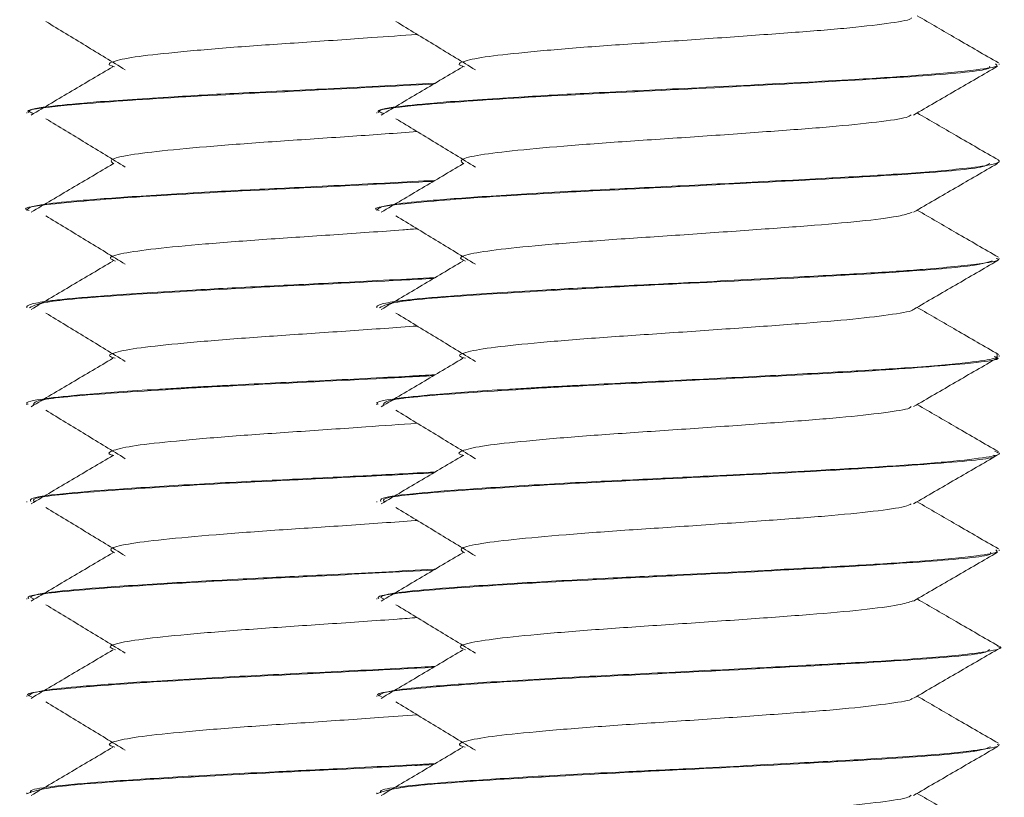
# Model space of a CAD drawing. Header units: millimetres. Extents: x -319 to 825, y -1612 to -168.
# Tile 26 of 41: x 100 to 113, y -229 to -219. Entities that reach past the tile are written whole.
import ezdxf

# ---------------------------------------------------------------- set-up
doc = ezdxf.new("R2010")
doc.units = ezdxf.units.MM

msp = doc.modelspace()

# ---------------------------------------------------------------- linework, layer by layer
at = {"color": 7, "linetype": 'Continuous', "lineweight": 15}
for p, q in [((112.902, -219.992), (112.902, -219.983)), ((100.402, -220.608), (100.402, -220.617)), ((104.902, -220.608), (104.902, -220.617)), ((112.902, -221.242), (112.902, -221.233)), ((100.402, -221.858), (100.402, -221.868)), ((104.902, -221.858), (104.902, -221.868)), ((112.902, -222.493), (112.902, -222.483)), ((100.402, -223.108), (100.402, -223.118)), ((104.902, -223.108), (104.902, -223.118)), ((112.902, -223.743), (112.902, -223.733)), ((100.402, -224.358), (100.402, -224.368)), ((104.902, -224.358), (104.902, -224.368)), ((112.902, -224.993), (112.902, -224.983)), ((100.402, -225.608), (100.402, -225.617)), ((104.902, -225.608), (104.902, -225.617)), ((112.902, -226.242), (112.902, -226.233)), ((100.402, -226.858), (100.402, -226.867)), ((104.902, -226.858), (104.902, -226.867)), ((112.902, -227.492), (112.902, -227.482)), ((100.402, -228.108), (100.402, -228.117)), ((104.902, -228.108), (104.902, -228.117)), ((112.902, -228.743), (112.902, -228.733)), ((100.402, -229.358), (100.402, -229.368)), ((104.902, -229.358), (104.902, -229.368))]:
    msp.add_line(p, q, dxfattribs=at)
for points, knots in [([(100.648, -219.437), (100.818, -219.54), (101.16, -219.748), (101.5, -219.955), (101.669, -220.059)], [0, 0, 0, 0, 0.500045, 1, 1, 1, 1]), ([(105.148, -219.437), (105.318, -219.54), (105.66, -219.748), (106, -219.955), (106.169, -220.059)], [0, 0, 0, 0, 0.500045, 1, 1, 1, 1]), ([(106.029, -220.018), (106.015, -220.015), (105.922, -219.992), (106.007, -219.946), (106.302, -219.886), (106.856, -219.828), (107.589, -219.764), (108.447, -219.707), (109.344, -219.645), (110.199, -219.583), (110.943, -219.526), (111.478, -219.463), (111.763, -219.419), (111.775, -219.394), (111.777, -219.389)], [0, 0, 0, 0, 0.016525, 0.113179, 0.209142, 0.304227, 0.401142, 0.495962, 0.592261, 0.688681, 0.783422, 0.880315, 0.97555, 1, 1, 1, 1]), ([(112.892, -219.968), (112.712, -219.864), (112.364, -219.662), (112.016, -219.46), (111.848, -219.363)], [0, 0, 0, 0, 0.517427, 1, 1, 1, 1]), ([(101.529, -220.018), (101.515, -220.015), (101.422, -219.992), (101.507, -219.946), (101.802, -219.886), (102.356, -219.828), (103.09, -219.764), (103.945, -219.707), (104.757, -219.651), (105.229, -219.617), (105.421, -219.603)], [0, 0, 0, 0, 0.025088, 0.17183, 0.317518, 0.461881, 0.609016, 0.752975, 0.899174, 1, 1, 1, 1]), ([(101.51, -220.018), (101.335, -220.122), (100.983, -220.33), (100.633, -220.537), (100.458, -220.641)], [0, 0, 0, 0, 0.49995, 1, 1, 1, 1]), ([(112.854, -219.983), (112.867, -219.991), (112.905, -220.017), (112.604, -220.063), (111.989, -220.124), (111.148, -220.178), (110.14, -220.232), (108.966, -220.293), (107.736, -220.352), (106.671, -220.41), (105.801, -220.469), (105.167, -220.527), (104.891, -220.574), (104.922, -220.602), (104.929, -220.608)], [0, 0, 0, 0, 0.0398734, 0.123027, 0.2341526, 0.3198559, 0.3820069, 0.5039369, 0.5979634, 0.6764322, 0.7826022, 0.868556, 0.9716312, 1, 1, 1, 1]), ([(104.982, -220.617), (104.958, -220.609), (104.847, -220.571), (105.471, -220.503), (106.765, -220.411), (108.554, -220.324), (110.406, -220.229), (111.913, -220.142), (112.774, -220.067), (112.78, -220.025), (112.782, -220.013)], [0, 0, 0, 0, 0.03983, 0.18951, 0.339799, 0.488541, 0.639539, 0.788181, 0.938741, 1, 1, 1, 1]), ([(106.01, -220.018), (105.835, -220.122), (105.483, -220.33), (105.133, -220.537), (104.958, -220.641)], [0, 0, 0, 0, 0.499963, 1, 1, 1, 1]), ([(111.802, -220.64), (111.982, -220.535), (112.341, -220.326), (112.701, -220.118), (112.881, -220.013)], [0, 0, 0, 0, 0.4997008, 1, 1, 1, 1]), ([(105.65, -220.231), (105.22, -220.254), (104.405, -220.296), (103.234, -220.352), (102.171, -220.41), (101.301, -220.469), (100.667, -220.527), (100.391, -220.574), (100.422, -220.602), (100.429, -220.608)], [0, 0, 0, 0, 0.1753836, 0.3316851, 0.4621268, 0.6386124, 0.7814982, 0.9528401, 1, 1, 1, 1]), ([(100.482, -220.617), (100.458, -220.609), (100.347, -220.571), (100.972, -220.503), (102.26, -220.411), (103.994, -220.327), (105.108, -220.269), (105.633, -220.241)], [0, 0, 0, 0, 0.064153, 0.30526, 0.547343, 0.786938, 1, 1, 1, 1]), ([(112.892, -221.218), (112.712, -221.114), (112.364, -220.912), (112.016, -220.71), (111.848, -220.613)], [0, 0, 0, 0, 0.5174388, 1, 1, 1, 1]), ([(100.648, -220.687), (100.818, -220.79), (101.16, -220.998), (101.5, -221.205), (101.669, -221.309)], [0, 0, 0, 0, 0.500057, 1, 1, 1, 1]), ([(105.148, -220.687), (105.318, -220.79), (105.66, -220.998), (106, -221.205), (106.169, -221.309)], [0, 0, 0, 0, 0.500057, 1, 1, 1, 1]), ([(106.022, -221.269), (105.997, -221.251), (105.945, -221.212), (106.199, -221.151), (106.684, -221.094), (107.376, -221.031), (108.207, -220.972), (109.102, -220.913), (109.975, -220.849), (110.757, -220.792), (111.356, -220.73), (111.713, -220.679), (111.756, -220.649), (111.771, -220.638)], [0, 0, 0, 0, 0.088462, 0.184816, 0.279239, 0.375824, 0.47111, 0.566373, 0.662965, 0.757393, 0.853734, 0.949583, 1, 1, 1, 1]), ([(101.522, -221.269), (101.497, -221.251), (101.445, -221.212), (101.699, -221.151), (102.184, -221.094), (102.876, -221.031), (103.705, -220.972), (104.591, -220.913), (105.148, -220.873), (105.421, -220.853)], [0, 0, 0, 0, 0.134425, 0.28084, 0.424324, 0.571096, 0.715889, 0.860648, 1, 1, 1, 1]), ([(112.891, -221.218), (112.895, -221.222), (112.921, -221.243), (112.834, -221.279), (112.425, -221.335), (111.714, -221.394), (110.711, -221.452), (109.61, -221.51), (108.445, -221.569), (107.31, -221.623), (106.301, -221.684), (105.525, -221.742), (105.175, -221.78), (105.024, -221.807), (104.929, -221.828), (104.917, -221.846), (104.908, -221.858)], [0, 0, 0, 0, 0.0143629, 0.0969205, 0.1752135, 0.2818399, 0.3614478, 0.4586104, 0.5493899, 0.630363, 0.730221, 0.8205087, 0.9022642, 0.9181403, 0.9457373, 1, 1, 1, 1]), ([(101.51, -221.268), (101.335, -221.372), (100.983, -221.58), (100.633, -221.787), (100.458, -221.891)], [0, 0, 0, 0, 0.499926, 1, 1, 1, 1]), ([(104.933, -221.868), (104.923, -221.865), (104.791, -221.833), (105.311, -221.768), (106.478, -221.678), (108.216, -221.589), (110.08, -221.496), (111.68, -221.409), (112.684, -221.328), (112.756, -221.28), (112.783, -221.263)], [0, 0, 0, 0, 0.0125, 0.163087, 0.312505, 0.46181, 0.612493, 0.761139, 0.912147, 1, 1, 1, 1]), ([(106.01, -221.268), (105.835, -221.372), (105.483, -221.58), (105.133, -221.787), (104.958, -221.891)], [0, 0, 0, 0, 0.499938, 1, 1, 1, 1]), ([(111.802, -221.89), (111.982, -221.785), (112.341, -221.576), (112.701, -221.368), (112.881, -221.263)], [0, 0, 0, 0, 0.4997008, 1, 1, 1, 1]), ([(100.433, -221.868), (100.423, -221.865), (100.291, -221.833), (100.809, -221.768), (101.984, -221.678), (103.694, -221.589), (105.049, -221.525), (105.603, -221.493), (105.633, -221.492)], [0, 0, 0, 0, 0.020129, 0.262604, 0.503199, 0.743609, 0.986241, 1, 1, 1, 1]), ([(105.651, -221.48), (105.461, -221.491), (104.907, -221.52), (103.942, -221.569), (102.811, -221.623), (101.801, -221.684), (101.025, -221.742), (100.675, -221.78), (100.524, -221.807), (100.429, -221.828), (100.417, -221.846), (100.408, -221.858)], [0, 0, 0, 0, 0.080884, 0.235001, 0.372469, 0.541995, 0.695276, 0.834075, 0.861024, 0.907875, 1, 1, 1, 1]), ([(112.892, -222.468), (112.712, -222.364), (112.364, -222.162), (112.016, -221.96), (111.848, -221.863)], [0, 0, 0, 0, 0.517427, 1, 1, 1, 1]), ([(100.648, -221.937), (100.818, -222.04), (101.16, -222.248), (101.5, -222.455), (101.669, -222.559)], [0, 0, 0, 0, 0.500069, 1, 1, 1, 1]), ([(105.148, -221.937), (105.318, -222.04), (105.66, -222.248), (106, -222.455), (106.169, -222.559)], [0, 0, 0, 0, 0.500069, 1, 1, 1, 1]), ([(106.042, -222.518), (106.011, -222.506), (105.932, -222.473), (106.11, -222.417), (106.528, -222.36), (107.172, -222.298), (107.971, -222.237), (108.858, -222.18), (109.744, -222.116), (110.558, -222.058), (111.214, -221.998), (111.657, -221.939), (111.746, -221.904), (111.785, -221.888)], [0, 0, 0, 0, 0.061456, 0.158111, 0.252626, 0.348793, 0.444867, 0.539442, 0.636113, 0.730981, 0.826685, 0.923111, 1, 1, 1, 1]), ([(101.542, -222.518), (101.511, -222.506), (101.432, -222.473), (101.61, -222.417), (102.028, -222.36), (102.672, -222.298), (103.473, -222.237), (104.352, -222.18), (105.032, -222.132), (105.36, -222.107), (105.421, -222.103)], [0, 0, 0, 0, 0.093376, 0.240231, 0.383834, 0.529946, 0.675919, 0.819613, 0.966492, 1, 1, 1, 1]), ([(112.866, -222.483), (112.877, -222.488), (112.932, -222.51), (112.673, -222.553), (112.115, -222.614), (111.257, -222.672), (110.251, -222.726), (109.098, -222.786), (107.957, -222.842), (106.89, -222.897), (105.959, -222.958), (105.398, -223.004), (105.081, -223.044), (104.949, -223.072), (104.906, -223.096), (104.903, -223.105), (104.902, -223.108)], [0, 0, 0, 0, 0.022148, 0.106756, 0.222369, 0.30016, 0.382692, 0.494183, 0.575421, 0.654736, 0.764924, 0.8519, 0.889518, 0.957421, 0.984795, 1, 1, 1, 1]), ([(101.51, -222.518), (101.335, -222.622), (100.983, -222.83), (100.633, -223.037), (100.458, -223.141)], [0, 0, 0, 0, 0.49995, 1, 1, 1, 1]), ([(104.938, -223.118), (104.99, -223.09), (105.099, -223.031), (106.237, -222.946), (107.876, -222.854), (109.751, -222.763), (111.425, -222.675), (112.585, -222.588), (112.742, -222.536), (112.811, -222.513)], [0, 0, 0, 0, 0.136533, 0.285301, 0.435421, 0.58521, 0.734138, 0.884994, 1, 1, 1, 1]), ([(106.01, -222.518), (105.835, -222.622), (105.483, -222.83), (105.133, -223.037), (104.958, -223.141)], [0, 0, 0, 0, 0.499963, 1, 1, 1, 1]), ([(111.802, -223.14), (111.982, -223.035), (112.341, -222.826), (112.701, -222.618), (112.881, -222.513)], [0, 0, 0, 0, 0.4997008, 1, 1, 1, 1]), ([(105.651, -222.731), (105.26, -222.751), (104.539, -222.789), (103.456, -222.842), (102.391, -222.896), (101.459, -222.958), (100.898, -223.004), (100.581, -223.044), (100.449, -223.072), (100.406, -223.096), (100.403, -223.105), (100.402, -223.108)], [0, 0, 0, 0, 0.15955, 0.294533, 0.42632, 0.609404, 0.753921, 0.816426, 0.92925, 0.974736, 1, 1, 1, 1]), ([(100.438, -223.118), (100.49, -223.09), (100.598, -223.031), (101.741, -222.946), (103.362, -222.854), (104.823, -222.786), (105.498, -222.748), (105.634, -222.741)], [0, 0, 0, 0, 0.219168, 0.457975, 0.698953, 0.939401, 1, 1, 1, 1]), ([(106.041, -223.768), (106.016, -223.761), (105.924, -223.735), (106.041, -223.684), (106.388, -223.625), (106.98, -223.566), (107.742, -223.503), (108.613, -223.446), (109.508, -223.383), (110.348, -223.323), (111.063, -223.265), (111.551, -223.201), (111.796, -223.162), (111.794, -223.141), (111.794, -223.139)], [0, 0, 0, 0, 0.034755, 0.131617, 0.226972, 0.322632, 0.41941, 0.514042, 0.610698, 0.706645, 0.801735, 0.898643, 0.993454, 1, 1, 1, 1]), ([(112.892, -223.718), (112.712, -223.614), (112.364, -223.412), (112.016, -223.21), (111.848, -223.113)], [0, 0, 0, 0, 0.5174388, 1, 1, 1, 1]), ([(100.648, -223.187), (100.818, -223.29), (101.16, -223.498), (101.5, -223.705), (101.669, -223.809)], [0, 0, 0, 0, 0.500057, 1, 1, 1, 1]), ([(105.148, -223.187), (105.318, -223.29), (105.66, -223.498), (106, -223.705), (106.169, -223.809)], [0, 0, 0, 0, 0.500057, 1, 1, 1, 1]), ([(101.541, -223.768), (101.516, -223.761), (101.424, -223.735), (101.541, -223.684), (101.888, -223.625), (102.48, -223.566), (103.243, -223.503), (104.11, -223.446), (104.87, -223.393), (105.283, -223.363), (105.421, -223.353)], [0, 0, 0, 0, 0.052711, 0.199613, 0.344233, 0.489312, 0.636088, 0.779611, 0.926202, 1, 1, 1, 1]), ([(101.51, -223.768), (101.335, -223.872), (100.983, -224.08), (100.633, -224.287), (100.458, -224.391)], [0, 0, 0, 0, 0.499926, 1, 1, 1, 1]), ([(112.871, -223.718), (112.879, -223.735), (112.895, -223.771), (112.512, -223.825), (111.841, -223.885), (110.892, -223.942), (109.832, -223.998), (108.671, -224.058), (107.813, -224.098), (107.322, -224.125), (107.161, -224.133), (107.078, -224.138), (107.039, -224.14), (107.022, -224.142), (107.017, -224.142), (107.015, -224.142), (107.015, -224.142), (107.015, -224.142), (107.015, -224.142), (107.015, -224.142), (107.014, -224.142), (107.013, -224.142), (106.993, -224.145), (106.943, -224.145), (106.796, -224.156), (106.312, -224.182), (105.638, -224.232), (105.091, -224.288), (104.863, -224.333), (104.915, -224.355), (104.92, -224.358)], [0, 0, 0, 0, 0.079534, 0.162565, 0.266325, 0.348979, 0.438835, 0.529669, 0.617966, 0.640983, 0.653281, 0.659628, 0.662851, 0.663662, 0.664067, 0.664119, 0.664144, 0.664157, 0.66416, 0.664162, 0.664183, 0.664223, 0.664578, 0.669351, 0.677566, 0.70432, 0.804498, 0.893656, 0.987852, 1, 1, 1, 1]), ([(106.01, -223.768), (105.835, -223.872), (105.483, -224.08), (105.133, -224.287), (104.958, -224.391)], [0, 0, 0, 0, 0.499938, 1, 1, 1, 1]), ([(104.985, -224.368), (104.995, -224.345), (105.017, -224.292), (105.991, -224.213), (107.55, -224.119), (109.409, -224.031), (111.176, -223.94), (112.41, -223.848), (112.983, -223.785), (112.859, -223.749), (112.839, -223.743)], [0, 0, 0, 0, 0.105835, 0.249455, 0.395242, 0.539315, 0.683985, 0.829262, 0.973032, 1, 1, 1, 1]), ([(111.802, -224.39), (111.982, -224.285), (112.341, -224.076), (112.701, -223.868), (112.881, -223.763)], [0, 0, 0, 0, 0.499677, 1, 1, 1, 1]), ([(105.651, -223.981), (105.543, -223.986), (105.077, -224.011), (104.166, -224.058), (103.313, -224.098), (102.822, -224.125), (102.661, -224.133), (102.578, -224.138), (102.539, -224.14), (102.522, -224.142), (102.517, -224.142), (102.515, -224.142), (102.515, -224.142), (102.515, -224.142), (102.515, -224.142), (102.515, -224.142), (102.514, -224.142), (102.513, -224.142), (102.494, -224.145), (102.443, -224.145), (102.297, -224.156), (101.812, -224.182), (101.138, -224.232), (100.591, -224.288), (100.363, -224.333), (100.415, -224.355), (100.42, -224.358)], [0, 0, 0, 0, 0.046813, 0.201102, 0.351082, 0.390178, 0.411069, 0.421849, 0.427323, 0.4287, 0.429389, 0.429476, 0.429521, 0.429542, 0.429547, 0.429549, 0.429584, 0.429653, 0.430256, 0.438364, 0.452319, 0.497762, 0.667923, 0.819365, 0.979368, 1, 1, 1, 1]), ([(100.485, -224.368), (100.494, -224.345), (100.516, -224.292), (101.494, -224.213), (103.04, -224.119), (104.592, -224.048), (105.39, -224.004), (105.634, -223.991)], [0, 0, 0, 0, 0.175609, 0.413907, 0.655805, 0.894858, 1, 1, 1, 1]), ([(106.02, -225.018), (106.013, -225.016), (105.922, -224.995), (105.995, -224.951), (106.264, -224.89), (106.802, -224.833), (107.521, -224.769), (108.371, -224.712), (109.268, -224.651), (110.129, -224.588), (110.886, -224.531), (111.442, -224.468), (111.748, -224.422), (111.768, -224.395), (111.773, -224.389)], [0, 0, 0, 0, 0.008179, 0.104685, 0.20088, 0.295775, 0.3927, 0.487686, 0.583766, 0.680351, 0.775012, 0.871842, 0.967352, 1, 1, 1, 1]), ([(112.892, -224.968), (112.712, -224.864), (112.364, -224.662), (112.016, -224.46), (111.848, -224.363)], [0, 0, 0, 0, 0.517427, 1, 1, 1, 1]), ([(100.648, -224.437), (100.818, -224.54), (101.16, -224.748), (101.5, -224.955), (101.669, -225.059)], [0, 0, 0, 0, 0.500069, 1, 1, 1, 1]), ([(105.148, -224.437), (105.318, -224.54), (105.66, -224.748), (106, -224.955), (106.169, -225.059)], [0, 0, 0, 0, 0.500069, 1, 1, 1, 1]), ([(101.52, -225.018), (101.513, -225.016), (101.422, -224.995), (101.495, -224.951), (101.764, -224.89), (102.301, -224.833), (103.021, -224.769), (103.869, -224.712), (104.705, -224.655), (105.203, -224.619), (105.421, -224.603)], [0, 0, 0, 0, 0.012425, 0.159032, 0.305167, 0.449327, 0.596568, 0.740866, 0.886826, 1, 1, 1, 1]), ([(101.51, -225.018), (101.335, -225.122), (100.983, -225.33), (100.633, -225.537), (100.458, -225.641)], [0, 0, 0, 0, 0.49995, 1, 1, 1, 1]), ([(112.846, -224.968), (112.869, -224.974), (112.958, -224.999), (112.759, -225.041), (112.294, -225.098), (111.518, -225.157), (110.49, -225.213), (109.343, -225.273), (108.348, -225.323), (107.646, -225.357), (106.927, -225.396), (106.118, -225.446), (105.376, -225.504), (104.939, -225.558), (104.949, -225.594), (104.953, -225.608)], [0, 0, 0, 0, 0.02866, 0.112866, 0.204528, 0.295231, 0.378931, 0.485887, 0.566788, 0.609488, 0.65499, 0.748025, 0.836093, 0.936409, 1, 1, 1, 1]), ([(106.01, -225.018), (105.835, -225.122), (105.483, -225.33), (105.133, -225.537), (104.958, -225.641)], [0, 0, 0, 0, 0.499963, 1, 1, 1, 1]), ([(105.005, -225.617), (104.989, -225.6), (104.944, -225.553), (105.767, -225.48), (107.231, -225.385), (109.072, -225.298), (110.884, -225.205), (112.22, -225.116), (112.898, -225.052), (112.838, -225.017), (112.831, -225.013)], [0, 0, 0, 0, 0.081933, 0.230545, 0.381416, 0.529938, 0.680357, 0.829631, 0.97877, 1, 1, 1, 1]), ([(111.802, -225.64), (111.982, -225.535), (112.341, -225.326), (112.701, -225.118), (112.881, -225.013)], [0, 0, 0, 0, 0.4997008, 1, 1, 1, 1]), ([(105.651, -225.231), (105.347, -225.247), (104.711, -225.28), (103.847, -225.323), (103.146, -225.357), (102.427, -225.396), (101.618, -225.446), (100.876, -225.504), (100.439, -225.558), (100.449, -225.594), (100.453, -225.608)], [0, 0, 0, 0, 0.126519, 0.2639669, 0.3365168, 0.413824, 0.5718905, 0.7215177, 0.8919542, 1, 1, 1, 1]), ([(100.505, -225.617), (100.489, -225.6), (100.443, -225.553), (101.269, -225.48), (102.723, -225.385), (104.357, -225.309), (105.28, -225.26), (105.633, -225.241)], [0, 0, 0, 0, 0.131668, 0.370485, 0.612932, 0.851606, 1, 1, 1, 1]), ([(106.031, -226.269), (106.002, -226.252), (105.94, -226.216), (106.169, -226.156), (106.633, -226.099), (107.31, -226.036), (108.132, -225.976), (109.025, -225.918), (109.903, -225.855), (110.696, -225.797), (111.313, -225.736), (111.696, -225.682), (111.752, -225.65), (111.773, -225.638)], [0, 0, 0, 0, 0.079929, 0.176416, 0.270814, 0.367307, 0.462877, 0.557871, 0.654528, 0.749041, 0.845219, 0.941288, 1, 1, 1, 1]), ([(112.892, -226.218), (112.712, -226.114), (112.364, -225.912), (112.016, -225.71), (111.848, -225.613)], [0, 0, 0, 0, 0.5174388, 1, 1, 1, 1]), ([(100.648, -225.687), (100.818, -225.79), (101.16, -225.998), (101.5, -226.205), (101.669, -226.309)], [0, 0, 0, 0, 0.500057, 1, 1, 1, 1]), ([(105.148, -225.687), (105.318, -225.79), (105.66, -225.998), (106, -226.205), (106.169, -226.309)], [0, 0, 0, 0, 0.500057, 1, 1, 1, 1]), ([(101.531, -226.269), (101.502, -226.252), (101.44, -226.216), (101.669, -226.156), (102.134, -226.099), (102.81, -226.036), (103.634, -225.976), (104.517, -225.918), (105.142, -225.874), (105.412, -225.854), (105.421, -225.853)], [0, 0, 0, 0, 0.1215012, 0.268165, 0.4116569, 0.5583301, 0.7036027, 0.8479986, 0.9949223, 1, 1, 1, 1]), ([(101.51, -226.268), (101.335, -226.372), (100.983, -226.58), (100.633, -226.787), (100.458, -226.891)], [0, 0, 0, 0, 0.499926, 1, 1, 1, 1]), ([(112.859, -226.233), (112.87, -226.241), (112.906, -226.267), (112.614, -226.312), (112.007, -226.373), (111.114, -226.43), (110.049, -226.487), (108.904, -226.546), (107.745, -226.602), (106.712, -226.658), (105.813, -226.718), (105.36, -226.758), (105.156, -226.785), (105.02, -226.806), (104.901, -226.832), (104.921, -226.851), (104.927, -226.858)], [0, 0, 0, 0, 0.037529, 0.122319, 0.230998, 0.316223, 0.399897, 0.51106, 0.586964, 0.678589, 0.778019, 0.868131, 0.882074, 0.90555, 0.969751, 1, 1, 1, 1]), ([(104.997, -226.867), (104.972, -226.856), (104.878, -226.815), (105.566, -226.745), (106.922, -226.652), (108.732, -226.565), (110.574, -226.471), (112.026, -226.383), (112.819, -226.312), (112.797, -226.272), (112.792, -226.263)], [0, 0, 0, 0, 0.05435, 0.20357, 0.354194, 0.502766, 0.6537, 0.802466, 0.952565, 1, 1, 1, 1]), ([(106.01, -226.268), (105.835, -226.372), (105.483, -226.58), (105.133, -226.787), (104.958, -226.891)], [0, 0, 0, 0, 0.499938, 1, 1, 1, 1]), ([(111.802, -226.89), (111.982, -226.785), (112.341, -226.576), (112.701, -226.368), (112.881, -226.263)], [0, 0, 0, 0, 0.499677, 1, 1, 1, 1]), ([(105.65, -226.481), (105.646, -226.481), (105.224, -226.504), (104.397, -226.546), (103.247, -226.602), (102.211, -226.658), (101.313, -226.718), (100.86, -226.758), (100.656, -226.785), (100.52, -226.806), (100.401, -226.832), (100.421, -226.851), (100.427, -226.858)], [0, 0, 0, 0, 0.0017864, 0.1866961, 0.3129548, 0.4653648, 0.6307541, 0.7806505, 0.8038412, 0.8428924, 0.949683, 1, 1, 1, 1]), ([(100.497, -226.867), (100.472, -226.856), (100.378, -226.815), (101.068, -226.745), (102.417, -226.652), (104.12, -226.571), (105.168, -226.516), (105.633, -226.491)], [0, 0, 0, 0, 0.0874707, 0.3276238, 0.5700336, 0.8091416, 1, 1, 1, 1]), ([(100.648, -226.937), (100.818, -227.04), (101.16, -227.248), (101.5, -227.455), (101.669, -227.559)], [0, 0, 0, 0, 0.500069, 1, 1, 1, 1]), ([(105.148, -226.937), (105.318, -227.04), (105.66, -227.248), (106, -227.455), (106.169, -227.559)], [0, 0, 0, 0, 0.500069, 1, 1, 1, 1]), ([(106.044, -227.518), (106.013, -227.507), (105.929, -227.477), (106.086, -227.423), (106.482, -227.365), (107.11, -227.304), (107.898, -227.242), (108.781, -227.185), (109.67, -227.122), (110.494, -227.063), (111.166, -227.003), (111.638, -226.942), (111.744, -226.905), (111.793, -226.888)], [0, 0, 0, 0, 0.052983, 0.149661, 0.244306, 0.340268, 0.43652, 0.53098, 0.627603, 0.72271, 0.818143, 0.914676, 1, 1, 1, 1]), ([(112.892, -227.468), (112.712, -227.364), (112.364, -227.162), (112.016, -226.96), (111.848, -226.863)], [0, 0, 0, 0, 0.517427, 1, 1, 1, 1]), ([(101.544, -227.518), (101.513, -227.507), (101.429, -227.477), (101.586, -227.423), (101.982, -227.365), (102.61, -227.304), (103.4, -227.242), (104.276, -227.185), (104.982, -227.136), (105.336, -227.109), (105.421, -227.103)], [0, 0, 0, 0, 0.080511, 0.227414, 0.371227, 0.517047, 0.663302, 0.806836, 0.953656, 1, 1, 1, 1]), ([(101.51, -227.518), (101.335, -227.622), (100.983, -227.83), (100.633, -228.037), (100.458, -228.141)], [0, 0, 0, 0, 0.499938, 1, 1, 1, 1]), ([(104.962, -228.117), (104.943, -228.112), (104.82, -228.077), (105.392, -228.01), (106.627, -227.919), (108.394, -227.831), (110.253, -227.737), (111.806, -227.65), (112.732, -227.572), (112.767, -227.527), (112.779, -227.513)], [0, 0, 0, 0, 0.026859, 0.177016, 0.326883, 0.475856, 0.626778, 0.775385, 0.926231, 1, 1, 1, 1]), ([(112.883, -227.468), (112.887, -227.469), (112.973, -227.49), (112.835, -227.526), (112.451, -227.583), (111.728, -227.644), (110.759, -227.699), (109.725, -227.754), (108.591, -227.811), (107.374, -227.87), (106.308, -227.933), (105.532, -227.991), (105.006, -228.047), (104.952, -228.086), (104.923, -228.108)], [0, 0, 0, 0, 0.005034, 0.095815, 0.168614, 0.280886, 0.36591, 0.441224, 0.536006, 0.6279, 0.730035, 0.820954, 0.901665, 1, 1, 1, 1]), ([(106.01, -227.518), (105.835, -227.622), (105.483, -227.83), (105.133, -228.037), (104.958, -228.141)], [0, 0, 0, 0, 0.49995, 1, 1, 1, 1]), ([(111.802, -228.14), (111.982, -228.035), (112.341, -227.826), (112.701, -227.618), (112.881, -227.513)], [0, 0, 0, 0, 0.4997008, 1, 1, 1, 1]), ([(100.462, -228.117), (100.443, -228.112), (100.319, -228.077), (100.893, -228.01), (102.123, -227.919), (103.882, -227.832), (105.055, -227.772), (105.632, -227.742)], [0, 0, 0, 0, 0.043299, 0.285358, 0.526946, 0.767095, 1, 1, 1, 1]), ([(105.651, -227.731), (105.533, -227.737), (105.038, -227.764), (104.088, -227.811), (102.875, -227.87), (101.808, -227.933), (101.033, -227.991), (100.506, -228.047), (100.452, -228.086), (100.423, -228.108)], [0, 0, 0, 0, 0.0502101, 0.2113158, 0.367515, 0.5411203, 0.6956635, 0.8328529, 1, 1, 1, 1]), ([(100.648, -228.187), (100.818, -228.29), (101.16, -228.498), (101.5, -228.705), (101.669, -228.809)], [0, 0, 0, 0, 0.500057, 1, 1, 1, 1]), ([(105.148, -228.187), (105.318, -228.29), (105.66, -228.498), (106, -228.705), (106.169, -228.809)], [0, 0, 0, 0, 0.500057, 1, 1, 1, 1]), ([(106.036, -228.768), (106.016, -228.763), (105.923, -228.738), (106.024, -228.69), (106.347, -228.63), (106.923, -228.571), (107.671, -228.508), (108.536, -228.451), (109.433, -228.389), (110.28, -228.328), (111.009, -228.27), (111.519, -228.206), (111.781, -228.165), (111.784, -228.142), (111.785, -228.139)], [0, 0, 0, 0, 0.026346, 0.123132, 0.21878, 0.314152, 0.411013, 0.505704, 0.602215, 0.698399, 0.793299, 0.890221, 0.985197, 1, 1, 1, 1]), ([(112.892, -228.718), (112.712, -228.614), (112.364, -228.412), (112.016, -228.21), (111.848, -228.113)], [0, 0, 0, 0, 0.517414, 1, 1, 1, 1]), ([(101.536, -228.768), (101.516, -228.763), (101.423, -228.738), (101.524, -228.69), (101.847, -228.63), (102.422, -228.571), (103.172, -228.508), (104.034, -228.451), (104.818, -228.397), (105.258, -228.365), (105.421, -228.353)], [0, 0, 0, 0, 0.039973, 0.186828, 0.331949, 0.476655, 0.623617, 0.767287, 0.913719, 1, 1, 1, 1]), ([(101.51, -228.768), (101.335, -228.872), (100.983, -229.08), (100.633, -229.287), (100.458, -229.391)], [0, 0, 0, 0, 0.49995, 1, 1, 1, 1]), ([(104.903, -229.368), (104.984, -229.337), (105.147, -229.275), (106.373, -229.187), (108.052, -229.096), (109.926, -229.004), (111.562, -228.917), (112.638, -228.833), (112.748, -228.783), (112.792, -228.763)], [0, 0, 0, 0, 0.150578, 0.299654, 0.449313, 0.599638, 0.748379, 0.899387, 1, 1, 1, 1]), ([(112.879, -228.733), (112.887, -228.736), (112.921, -228.751), (112.831, -228.772), (112.732, -228.791), (112.669, -228.8), (112.619, -228.807), (112.499, -228.823), (112.126, -228.862), (111.395, -228.915), (110.248, -228.976), (109.273, -229.027), (108.512, -229.065), (107.806, -229.099), (106.912, -229.145), (105.957, -229.208), (105.309, -229.261), (104.934, -229.313), (104.949, -229.344), (104.956, -229.358)], [0, 0, 0, 0, 0.015859, 0.070324, 0.101457, 0.110731, 0.115809, 0.135919, 0.185942, 0.300236, 0.382963, 0.495648, 0.532484, 0.565106, 0.666424, 0.757554, 0.851392, 0.936751, 1, 1, 1, 1]), ([(106.01, -228.768), (105.835, -228.872), (105.483, -229.08), (105.133, -229.287), (104.958, -229.391)], [0, 0, 0, 0, 0.499963, 1, 1, 1, 1]), ([(111.802, -229.39), (111.982, -229.285), (112.341, -229.076), (112.701, -228.868), (112.881, -228.763)], [0, 0, 0, 0, 0.499689, 1, 1, 1, 1]), ([(100.403, -229.368), (100.484, -229.337), (100.645, -229.275), (101.878, -229.187), (103.533, -229.096), (104.943, -229.03), (105.554, -228.996), (105.633, -228.991)], [0, 0, 0, 0, 0.242004, 0.481594, 0.722123, 0.963721, 1, 1, 1, 1]), ([(105.651, -228.981), (105.256, -229.001), (104.71, -229.03), (104.012, -229.065), (103.307, -229.099), (102.412, -229.145), (101.457, -229.208), (100.809, -229.261), (100.434, -229.313), (100.449, -229.344), (100.456, -229.358)], [0, 0, 0, 0, 0.161524, 0.222765, 0.276997, 0.445434, 0.596939, 0.752941, 0.894853, 1, 1, 1, 1]), ([(106.01, -230.018), (106.01, -230.018), (105.922, -230), (105.985, -229.956), (106.229, -229.895), (106.748, -229.838), (107.453, -229.775), (108.295, -229.716), (109.191, -229.656), (110.059, -229.593), (110.827, -229.537), (111.403, -229.474), (111.732, -229.425), (111.762, -229.397), (111.771, -229.388)], [0, 0, 0, 0, 0.000212, 0.0965, 0.192864, 0.287586, 0.38445, 0.47962, 0.575418, 0.672102, 0.766698, 0.863399, 0.959159, 1, 1, 1, 1]), ([(112.892, -229.968), (112.712, -229.864), (112.364, -229.662), (112.016, -229.46), (111.848, -229.363)], [0, 0, 0, 0, 0.517427, 1, 1, 1, 1])]:
    msp.add_open_spline(points, degree=3, knots=knots, dxfattribs=at)

doc.saveas('drawing.dxf')
